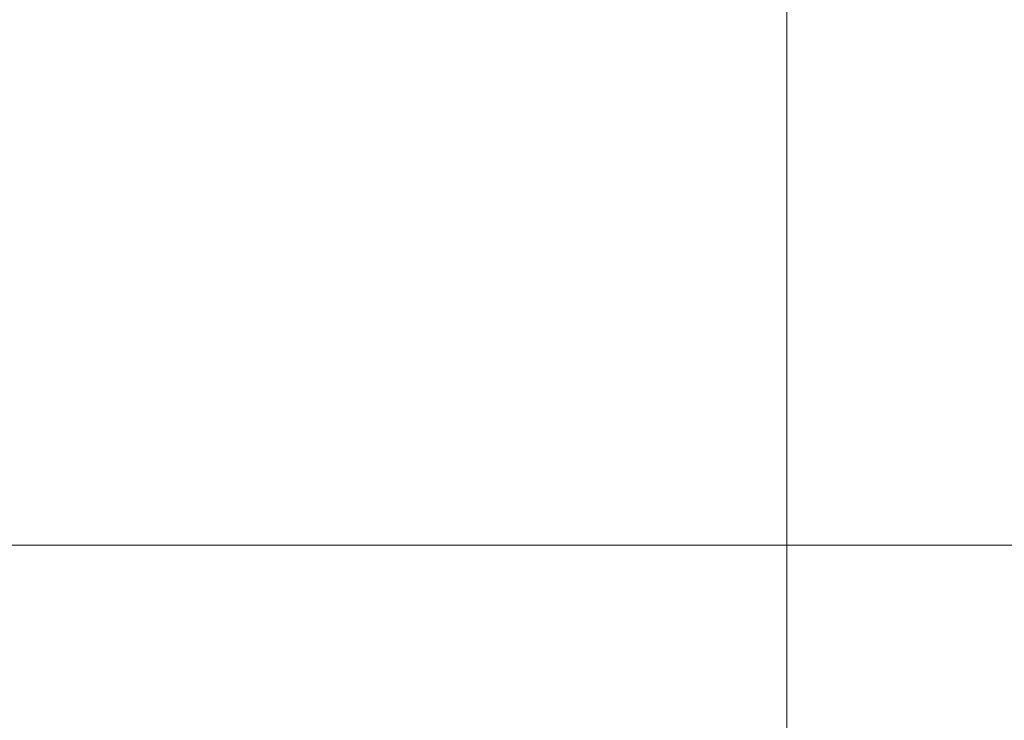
# Model space of a CAD drawing. Header units: millimetres. Extents: x -40.4 to 40.4, y -40.2 to 40.6.
# Tile 188 of 256: x -15.4484 to -15.3707, y -30.0138 to -29.9586. Entities that reach past the tile are written whole.
import ezdxf

# ---------------------------------------------------------------- set-up
doc = ezdxf.new("R2010")
doc.units = ezdxf.units.MM
doc.layers.add('E-ELEC-EQPM-OTLN', color=71, linetype='Continuous', lineweight=30)

# ---------------------------------------------------------------- blocks, each defined once
blk = doc.blocks.new('Future linear_ 1-gang frame - 2CKA001754A4498_Cover Frame 1gang studio white-6552-Vista 3D 1')
at = {"layer": 'E-ELEC-EQPM-OTLN', "lineweight": 9}
mesh = blk.add_polyface(dxfattribs=at)
corners = [(-15.387868, -25.383514, -7.770149), (-15.387868, -25.383514, -8.470149), (-15.387868, -31.511119, -8.470149), (-15.387868, -31.511119, -7.770149)]
mesh.append_faces([[corners[k] for k in face] for face in [(0, 1, 2, 3)]])
blk = doc.blocks.new('Rocker_ 2gang - 2CKA006220A0154_SR-2-84 rocker 2gang-6470-Vista 3D 1')
at = {"layer": 'E-ELEC-EQPM-OTLN', "lineweight": 9}
mesh = blk.add_polyface(dxfattribs=at)
corners = [(-0.238365, -29.999999, 8.250896), (-0.238365, -29.999999), (-28.750001, -29.999999), (-28.750001, -29.999999, 8.250896)]
mesh.append_faces([[corners[k] for k in face] for face in [(0, 1, 2, 3)]])

msp = doc.modelspace()

# ---------------------------------------------------------------- block references
at = {"layer": 'E-ELEC-EQPM-OTLN', "lineweight": 9}
for name in ['Future linear_ 1-gang frame - 2CKA001754A4498_Cover Frame 1gang studio white-6552-Vista 3D 1', 'Rocker_ 2gang - 2CKA006220A0154_SR-2-84 rocker 2gang-6470-Vista 3D 1']:
    msp.add_blockref(name, (0, 0), dxfattribs=at)

doc.saveas('drawing.dxf')
